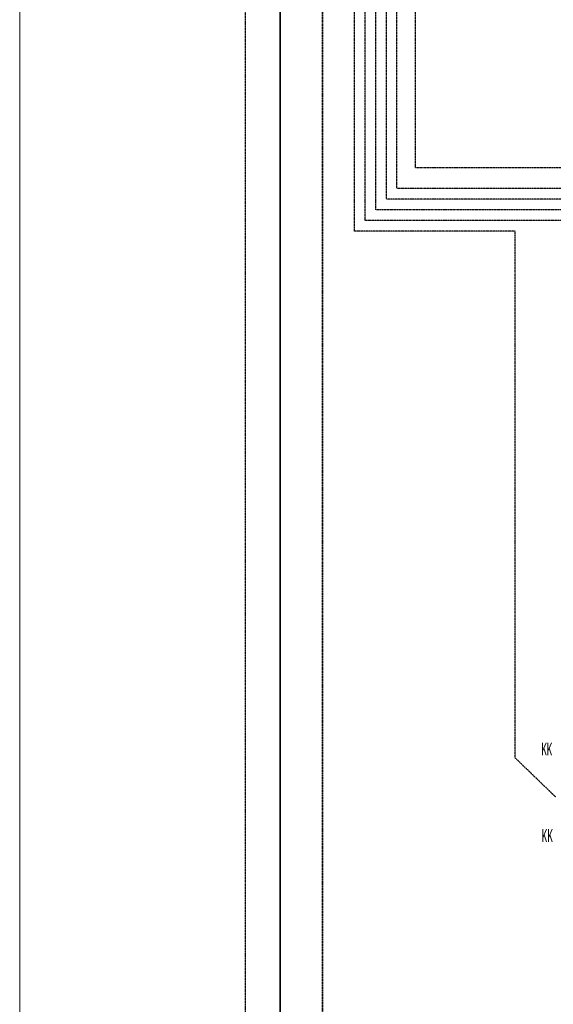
# Model space of a CAD drawing. Header units: millimetres. Extents: x -98431657 to -98227415, y -465497820 to -465456067.
# Tile 16 of 63: x -98408190 to -98406070, y -465494840 to -465490928. Entities that reach past the tile are written whole.
import ezdxf

# ---------------------------------------------------------------- set-up
doc = ezdxf.new("R2010")
doc.units = ezdxf.units.MM
doc.linetypes.add('Carkovana 0.5x', pattern=[0.14, 0.1, -0.04])
doc.linetypes.add('Teckovana', pattern=[0.06, 0, -0.06])
doc.layers.add('ohřev TV - SBB 2', color=7, linetype='Continuous', lineweight=25)
doc.layers.add('základ', color=7, linetype='Continuous', lineweight=25)
doc.styles.add('ROMANS', font='romans__.ttf')

msp = doc.modelspace()

# ---------------------------------------------------------------- linework, layer by layer
at = {"layer": 'ohřev TV - SBB 2', "linetype": 'Teckovana'}
for p, q in [((-98406732.8, -465491640.7), (-98406732.8, -465483699.4)), ((-98406690.7, -465491598.5), (-98406690.7, -465483741.6)), ((-98406617.4, -465491515.9), (-98406617.4, -465483795.4)), ((-98402674.4, -465491515.9), (-98406617.4, -465491515.9)), ((-98402886.6, -465491598.5), (-98406690.7, -465491598.5)), ((-98403845, -465491640.7), (-98406732.8, -465491640.7))]:
    msp.add_line(p, q, dxfattribs=at)
at = {"layer": 'základ', "linetype": 'Teckovana'}
for p, q in [((-98407293.1, -465495086.6), (-98407293.1, -465483501.1)), ((-98406859.4, -465491767.3), (-98406859.4, -465483572.9)), ((-98406817.2, -465491725.1), (-98406817.2, -465483615)), ((-98406775, -465491682.9), (-98406775, -465483657.2)), ((-98404561.3, -465491682.9), (-98406775, -465491682.9)), ((-98405519.7, -465491725.1), (-98406817.2, -465491725.1)), ((-98406221.6, -465491767.3), (-98406859.4, -465491767.3)), ((-98406221.6, -465493860.5), (-98406221.6, -465491767.3)), ((-98406060.1, -465494016.4), (-98406221.6, -465493860.5))]:
    msp.add_line(p, q, dxfattribs=at)
at = {"layer": 'základ', "color": 1, "lineweight": 35}
msp.add_line((-98407154.7, -465490595.9), (-98407154.7, -465496241), dxfattribs=at)
at = {"layer": 'základ', "color": 171, "linetype": 'Carkovana 0.5x', "lineweight": 35, "true_color": 0x7070ff}
msp.add_line((-98406986, -465495903.5), (-98406986, -465490617), dxfattribs=at)
at = {"layer": 'základ', "linetype": 'Continuous', "lineweight": 13}
msp.add_lwpolyline([(-98408189.5, -465482969.7), (-98387164.5, -465482969.7), (-98387164.5, -465497819.7), (-98408189.5, -465497819.7), (-98408189.5, -465482969.7)], close=True, dxfattribs=at)

# ---------------------------------------------------------------- texts
at = {"layer": 'základ', "char_height": 50, "width": 70.486, "attachment_point": 4, "style": 'ROMANS'}
for insert in [(-98406117.2, -465493825.7), (-98406115, -465494169.6)]:
    msp.add_mtext('\\W0.49;KK', dxfattribs=dict(at, insert=insert))

doc.saveas('drawing.dxf')
